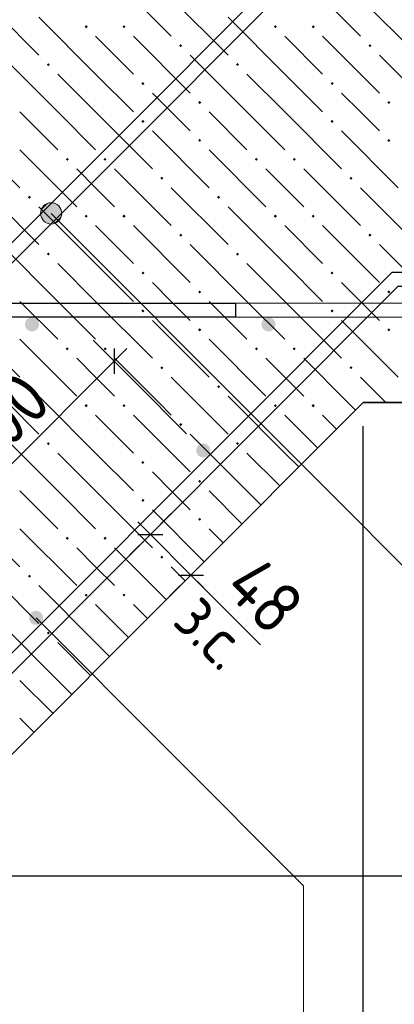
# Model space of a CAD drawing. Header units: millimetres. Extents: x 0 to 42000, y 0 to 29700.
# Tile 12 of 29: x 18365 to 19949, y 11032 to 15190. Entities that reach past the tile are written whole.
import ezdxf

# ---------------------------------------------------------------- set-up
doc = ezdxf.new("R2010")
doc.units = ezdxf.units.MM
for name, color, linetype, lineweight in [('Standard', 7, 'Continuous', 25), ('ЖБ Лента фундамента под плитной частью', 7, 'Continuous', 35), ('ЖБ Плита Фундамента верхний уровень', 7, 'Continuous', 35), ('Обрамление Г-обр.', 52, 'Continuous', 25), ('Обрамление П-обр. равн.', 52, 'Continuous', 25), ('Позиционная метка номер позиции', 7, 'Continuous', 13), ('Фоновоя арматура Х1', 52, 'Continuous', 25)]:
    doc.layers.add(name, color=color, linetype=linetype, lineweight=lineweight)
doc.layers.add('Размерная выноска', color=7, linetype='Continuous')
doc.styles.add('ISOCPEUR', font='txt')

msp = doc.modelspace()

# ---------------------------------------------------------------- hatches: boundary and pattern name
at = {"layer": 'ЖБ Лента фундамента под плитной частью', "linetype": 'Continuous', "lineweight": 18, "transparency": 33554687}
for points in [[(18639.4, 13560.1), (18645.9, 13566.6), (18652.4, 13560.1), (18645.9, 13553.6)], [(18799.4, 13560.1), (18805.9, 13566.6), (18812.4, 13560.1), (18805.9, 13553.6)], [(19439.4, 13560.1), (19445.9, 13566.6), (19452.4, 13560.1), (19445.9, 13553.6)], [(19599.4, 13560.1), (19605.9, 13566.6), (19612.4, 13560.1), (19605.9, 13553.6)], [(19039.4, 13480.1), (19045.9, 13486.6), (19052.4, 13480.1), (19045.9, 13473.6)], [(18479.4, 13400.1), (18485.9, 13406.6), (18492.4, 13400.1), (18485.9, 13393.6)], [(19279.4, 13400.1), (19285.9, 13406.6), (19292.4, 13400.1), (19285.9, 13393.6)], [(18879.4, 13320.1), (18885.9, 13326.6), (18892.4, 13320.1), (18885.9, 13313.6)], [(19119.4, 13240.1), (19125.9, 13246.6), (19132.4, 13240.1), (19125.9, 13233.6)], [(18879.4, 13160.1), (18885.9, 13166.6), (18892.4, 13160.1), (18885.9, 13153.6)], [(19119.4, 13080.1), (19125.9, 13086.6), (19132.4, 13080.1), (19125.9, 13073.6)], [(18559.4, 13000.1), (18565.9, 13006.6), (18572.4, 13000.1), (18565.9, 12993.6)], [(18719.4, 13000.1), (18725.9, 13006.6), (18732.4, 13000.1), (18725.9, 12993.6)], [(18959.4, 12920.1), (18965.9, 12926.6), (18972.4, 12920.1), (18965.9, 12913.6)], [(18399.4, 12840.1), (18405.9, 12846.6), (18412.4, 12840.1), (18405.9, 12833.6)], [(18639.4, 12760.1), (18645.9, 12766.6), (18652.4, 12760.1), (18645.9, 12753.6)], [(18799.4, 12760.1), (18805.9, 12766.6), (18812.4, 12760.1), (18805.9, 12753.6)], [(18479.4, 12600.1), (18485.9, 12606.6), (18492.4, 12600.1), (18485.9, 12593.6)]]:
    msp.add_hatch(color=7, dxfattribs=at).paths.add_polyline_path(points, flags=16)
at = {"layer": 'ЖБ Плита Фундамента верхний уровень', "linetype": 'Continuous', "lineweight": 18, "transparency": 33554687}
for points in [[(18639.4, 15160.1), (18645.9, 15166.6), (18652.4, 15160.1), (18645.9, 15153.6)], [(18799.4, 15160.1), (18805.9, 15166.6), (18812.4, 15160.1), (18805.9, 15153.6)], [(19439.4, 15160.1), (19445.9, 15166.6), (19452.4, 15160.1), (19445.9, 15153.6)], [(19599.4, 15160.1), (19605.9, 15166.6), (19612.4, 15160.1), (19605.9, 15153.6)], [(19039.4, 15080.1), (19045.9, 15086.6), (19052.4, 15080.1), (19045.9, 15073.6)], [(19839.4, 15080.1), (19845.9, 15086.6), (19852.4, 15080.1), (19845.9, 15073.6)], [(18479.4, 15000.1), (18485.9, 15006.6), (18492.4, 15000.1), (18485.9, 14993.6)], [(19279.4, 15000.1), (19285.9, 15006.6), (19292.4, 15000.1), (19285.9, 14993.6)], [(18879.4, 14920.1), (18885.9, 14926.6), (18892.4, 14920.1), (18885.9, 14913.6)], [(19679.4, 14920.1), (19685.9, 14926.6), (19692.4, 14920.1), (19685.9, 14913.6)], [(19119.4, 14840.1), (19125.9, 14846.6), (19132.4, 14840.1), (19125.9, 14833.6)], [(19919.4, 14840.1), (19925.9, 14846.6), (19932.4, 14840.1), (19925.9, 14833.6)], [(18879.4, 14760.1), (18885.9, 14766.6), (18892.4, 14760.1), (18885.9, 14753.6)], [(19679.4, 14760.1), (19685.9, 14766.6), (19692.4, 14760.1), (19685.9, 14753.6)], [(19119.4, 14680.1), (19125.9, 14686.6), (19132.4, 14680.1), (19125.9, 14673.6)], [(19919.4, 14680.1), (19925.9, 14686.6), (19932.4, 14680.1), (19925.9, 14673.6)], [(18559.4, 14600.1), (18565.9, 14606.6), (18572.4, 14600.1), (18565.9, 14593.6)], [(18719.4, 14600.1), (18725.9, 14606.6), (18732.4, 14600.1), (18725.9, 14593.6)], [(19359.4, 14600.1), (19365.9, 14606.6), (19372.4, 14600.1), (19365.9, 14593.6)], [(19519.4, 14600.1), (19525.9, 14606.6), (19532.4, 14600.1), (19525.9, 14593.6)], [(18959.4, 14520.1), (18965.9, 14526.6), (18972.4, 14520.1), (18965.9, 14513.6)], [(19759.4, 14520.1), (19765.9, 14526.6), (19772.4, 14520.1), (19765.9, 14513.6)], [(18399.4, 14440.1), (18405.9, 14446.6), (18412.4, 14440.1), (18405.9, 14433.6)], [(19199.4, 14440.1), (19205.9, 14446.6), (19212.4, 14440.1), (19205.9, 14433.6)], [(18639.4, 14360.1), (18645.9, 14366.6), (18652.4, 14360.1), (18645.9, 14353.6)], [(18799.4, 14360.1), (18805.9, 14366.6), (18812.4, 14360.1), (18805.9, 14353.6)], [(19439.4, 14360.1), (19445.9, 14366.6), (19452.4, 14360.1), (19445.9, 14353.6)], [(19599.4, 14360.1), (19605.9, 14366.6), (19612.4, 14360.1), (19605.9, 14353.6)], [(19039.4, 14280.1), (19045.9, 14286.6), (19052.4, 14280.1), (19045.9, 14273.6)], [(19839.4, 14280.1), (19845.9, 14286.6), (19852.4, 14280.1), (19845.9, 14273.6)], [(18479.4, 14200.1), (18485.9, 14206.6), (18492.4, 14200.1), (18485.9, 14193.6)], [(19279.4, 14200.1), (19285.9, 14206.6), (19292.4, 14200.1), (19285.9, 14193.6)], [(18879.4, 14120.1), (18885.9, 14126.6), (18892.4, 14120.1), (18885.9, 14113.6)], [(19679.4, 14120.1), (19685.9, 14126.6), (19692.4, 14120.1), (19685.9, 14113.6)], [(19119.4, 14040.1), (19125.9, 14046.6), (19132.4, 14040.1), (19125.9, 14033.6)], [(19919.4, 14040.1), (19925.9, 14046.6), (19932.4, 14040.1), (19925.9, 14033.6)], [(18879.4, 13960.1), (18885.9, 13966.6), (18892.4, 13960.1), (18885.9, 13953.6)], [(19679.4, 13960.1), (19685.9, 13966.6), (19692.4, 13960.1), (19685.9, 13953.6)], [(19119.4, 13880.1), (19125.9, 13886.6), (19132.4, 13880.1), (19125.9, 13873.6)], [(19919.4, 13880.1), (19925.9, 13886.6), (19932.4, 13880.1), (19925.9, 13873.6)], [(18559.4, 13800.1), (18565.9, 13806.6), (18572.4, 13800.1), (18565.9, 13793.6)], [(18719.4, 13800.1), (18725.9, 13806.6), (18732.4, 13800.1), (18725.9, 13793.6)], [(19359.4, 13800.1), (19365.9, 13806.6), (19372.4, 13800.1), (19365.9, 13793.6)], [(19519.4, 13800.1), (19525.9, 13806.6), (19532.4, 13800.1), (19525.9, 13793.6)], [(18959.4, 13720.1), (18965.9, 13726.6), (18972.4, 13720.1), (18965.9, 13713.6)], [(19759.4, 13720.1), (19765.9, 13726.6), (19772.4, 13720.1), (19765.9, 13713.6)], [(18399.4, 13640.1), (18405.9, 13646.6), (18412.4, 13640.1), (18405.9, 13633.6)], [(19199.4, 13640.1), (19205.9, 13646.6), (19212.4, 13640.1), (19205.9, 13633.6)]]:
    msp.add_hatch(color=7, dxfattribs=at).paths.add_polyline_path(points, flags=16)
at = {"layer": 'Обрамление Г-обр.', "linetype": 'Continuous', "lineweight": 25, "transparency": 33554687}
for points in [[(19171.2, 13371), (19168.9, 13382.5), (19162.4, 13392.2), (19152.7, 13398.7), (19141.2, 13401), (19129.7, 13398.7), (19120, 13392.2), (19113.5, 13382.5), (19111.2, 13371), (19113.5, 13359.5), (19120, 13349.8), (19129.7, 13343.3), (19141.2, 13341), (19152.7, 13343.3), (19162.4, 13349.8), (19168.9, 13359.5)], [(19171.2, 13371), (19168.9, 13382.5), (19162.4, 13392.2), (19152.7, 13398.7), (19141.2, 13401), (19129.7, 13398.7), (19120, 13392.2), (19113.5, 13382.5), (19111.2, 13371), (19113.5, 13359.5), (19120, 13349.8), (19129.7, 13343.3), (19141.2, 13341), (19152.7, 13343.3), (19162.4, 13349.8), (19168.9, 13359.5)], [(18464.1, 12663.9), (18461.8, 12675.4), (18455.3, 12685.1), (18445.6, 12691.6), (18434.1, 12693.9), (18422.6, 12691.6), (18412.9, 12685.1), (18406.4, 12675.4), (18404.1, 12663.9), (18406.4, 12652.4), (18412.9, 12642.7), (18422.6, 12636.2), (18434.1, 12633.9), (18445.6, 12636.2), (18455.3, 12642.7), (18461.8, 12652.4)], [(18464.1, 12663.9), (18461.8, 12675.4), (18455.3, 12685.1), (18445.6, 12691.6), (18434.1, 12693.9), (18422.6, 12691.6), (18412.9, 12685.1), (18406.4, 12675.4), (18404.1, 12663.9), (18406.4, 12652.4), (18412.9, 12642.7), (18422.6, 12636.2), (18434.1, 12633.9), (18445.6, 12636.2), (18455.3, 12642.7), (18461.8, 12652.4)]]:
    msp.add_hatch(color=7, dxfattribs=at).paths.add_polyline_path(points)
at = {"layer": 'Позиционная метка номер позиции', "linetype": 'Continuous', "lineweight": 13, "transparency": 33554687}
for points in [[(18454.6, 14383.4), (18486.5, 14415.2), (18466.1, 14403.8)], [(18486.5, 14415.2), (18454.6, 14383.4), (18454.6, 14360.5)], [(18486.5, 14415.2), (18454.6, 14360.5), (18509.4, 14415.2)], [(18509.4, 14415.2), (18454.6, 14360.5), (18466.1, 14340.1)], [(18509.4, 14415.2), (18466.1, 14340.1), (18529.7, 14403.8)], [(18529.7, 14403.8), (18466.1, 14340.1), (18486.5, 14328.7)], [(18529.7, 14403.8), (18486.5, 14328.7), (18541.2, 14383.4)], [(18541.2, 14383.4), (18486.5, 14328.7), (18509.4, 14328.7)], [(18541.2, 14383.4), (18509.4, 14328.7), (18541.2, 14360.5)], [(18541.2, 14360.5), (18509.4, 14328.7), (18529.7, 14340.1)]]:
    msp.add_hatch(color=7, dxfattribs=at).paths.add_polyline_path(points)
at = {"layer": 'Фоновоя арматура Х1', "linetype": 'Continuous', "lineweight": 18, "transparency": 33554687}
for points in [[(18446.8, 13903), (18444.5, 13914.5), (18438, 13924.2), (18428.2, 13930.7), (18416.8, 13933), (18405.3, 13930.7), (18395.6, 13924.2), (18389.1, 13914.5), (18386.8, 13903), (18389.1, 13891.5), (18395.6, 13881.8), (18405.3, 13875.3), (18416.8, 13873), (18428.2, 13875.3), (18438, 13881.8), (18444.5, 13891.5)], [(19446.8, 13903), (19444.5, 13914.5), (19438, 13924.2), (19428.2, 13930.7), (19416.8, 13933), (19405.3, 13930.7), (19395.6, 13924.2), (19389.1, 13914.5), (19386.8, 13903), (19389.1, 13891.5), (19395.6, 13881.8), (19405.3, 13875.3), (19416.8, 13873), (19428.2, 13875.3), (19438, 13881.8), (19444.5, 13891.5)]]:
    msp.add_hatch(color=7, dxfattribs=at).paths.add_polyline_path(points)

# ---------------------------------------------------------------- linework, layer by layer
at = {"layer": 'Standard', "color": 251, "linetype": 'Continuous', "lineweight": -3, "true_color": 0x656565, "transparency": 33554687}
for p, q in [((18764.4, 13747.8), (18676, 13836.2)), ((18764.4, 13747.8), (18852.8, 13659.4)), ((19816.8, 10340), (19816.8, 13473)), ((18917.3, 13016.4), (19005.7, 13104.8)), ((18917.3, 13016.4), (18828.9, 12928.1)), ((19088.8, 12845), (19177.1, 12933.4)), ((19088.8, 12845), (19000.4, 12756.6)), ((23638, 11573), (17916.8, 11573))]:
    msp.add_line(p, q, dxfattribs=at)
at = {"layer": 'Standard', "color": 7, "linetype": 'Continuous', "lineweight": 25, "transparency": 33554687}
for p, q in [((18764.4, 13800.9), (18764.4, 13694.8)), ((18864.3, 13016.4), (18970.4, 13016.4)), ((19035.7, 12845), (19141.8, 12845))]:
    msp.add_line(p, q, dxfattribs=at)
at = {"layer": 'Standard', "color": 7, "linetype": 'Continuous', "lineweight": -3, "transparency": 33554687}
for p, q in [((18764.4, 13747.8), (18817.4, 13800.9)), ((18917.3, 13016.4), (18864.3, 13069.5)), ((18917.3, 13016.4), (19088.8, 12845)), ((19088.8, 12845), (19141.8, 12792))]:
    msp.add_line(p, q, dxfattribs=at)
msp.add_lwpolyline([(18764.4, 13747.8), (18325.4, 13308.9), (18325.4, 13308.9), (18057.3, 13040.7)], dxfattribs=at)
at = {"layer": 'Standard', "color": 251, "linetype": 'Continuous', "lineweight": -3, "true_color": 0x656565, "transparency": 33554687}
msp.add_lwpolyline([(18764.4, 13747.8), (18851.5, 13660.7), (18851.5, 13660.7), (19070.5, 13441.7)], dxfattribs=at)
at = {"layer": 'ЖБ Лента фундамента под плитной частью', "color": 7, "linetype": 'Continuous', "lineweight": 35, "transparency": 33554687}
msp.add_line((17816.8, 11573), (19816.8, 13573), dxfattribs=at)
at = {"layer": 'ЖБ Лента фундамента под плитной частью', "color": 254, "linetype": 'Continuous', "lineweight": 18, "transparency": 33554687}
for p, q in [((18313, 13573), (18445.9, 13440.1)), ((18685.9, 13360.1), (18473, 13573)), ((18953, 13573), (19005.9, 13520.1)), ((19113, 13573), (19245.9, 13440.1)), ((19485.9, 13360.1), (19273, 13573)), ((19753, 13573), (19784.9, 13541.1)), ((18685.9, 13520.1), (18845.9, 13360.1)), ((18845.9, 13520.1), (19085.9, 13280.1)), ((19485.9, 13520.1), (19624.9, 13381.1)), ((19645.9, 13520.1), (19704.9, 13461.1)), ((18525.9, 13200.1), (18285.9, 13440.1)), ((19325.9, 13200.1), (19085.9, 13440.1)), ((18525.9, 13360.1), (18685.9, 13200.1)), ((18685.9, 13360.1), (18845.9, 13200.1)), ((19325.9, 13360.1), (19464.9, 13221.1)), ((19485.9, 13360.1), (19544.9, 13301.1)), ((19005.9, 13200.1), (18925.9, 13280.1)), ((18365.9, 13200.1), (18525.9, 13040.1)), ((18525.9, 13200.1), (18685.9, 13040.1)), ((18685.9, 13200.1), (18925.9, 12960.1)), ((19085.9, 13120.1), (19005.9, 13200.1)), ((19165.9, 13200.1), (19304.9, 13061.1)), ((19325.9, 13200.1), (19384.9, 13141.1)), ((18125.9, 13120.1), (18365.9, 12880.1)), ((18925.9, 13120.1), (19144.9, 12901.1)), ((18365.9, 13040.1), (18605.9, 12800.1)), ((19165.9, 13040.1), (19224.9, 12981.1)), ((18685.9, 12880.1), (18605.9, 12960.1)), ((18765.9, 12960.1), (18984.9, 12741.1)), ((18205.9, 12880.1), (18445.9, 12640.1)), ((18765.9, 12800.1), (18685.9, 12880.1)), ((19005.9, 12880.1), (19064.9, 12821.1)), ((18685.9, 12560.1), (18445.9, 12800.1)), ((18685.9, 12720.1), (18824.9, 12581.1)), ((18845.9, 12720.1), (18904.9, 12661.1)), ((18525.9, 12400.1), (18285.9, 12640.1)), ((18525.9, 12560.1), (18664.9, 12421.1)), ((18685.9, 12560.1), (18744.9, 12501.1)), ((18365.9, 12400.1), (18504.9, 12261.1)), ((18525.9, 12400.1), (18584.9, 12341.1)), ((18365.9, 12240.1), (18424.9, 12181.1))]:
    msp.add_line(p, q, dxfattribs=at)
at = {"layer": 'ЖБ Плита Фундамента верхний уровень', "color": 254, "linetype": 'Continuous', "lineweight": 18, "transparency": 33554687}
for p, q in [((18765.9, 15360.1), (19005.9, 15120.1)), ((19565.9, 15360.1), (19805.9, 15120.1)), ((18205.9, 15280.1), (18445.9, 15040.1)), ((19005.9, 15280.1), (19245.9, 15040.1)), ((19805.9, 15280.1), (20045.9, 15040.1)), ((18685.9, 14960.1), (18445.9, 15200.1)), ((19485.9, 14960.1), (19245.9, 15200.1)), ((18685.9, 15120.1), (18845.9, 14960.1)), ((18845.9, 15120.1), (19085.9, 14880.1)), ((19485.9, 15120.1), (19645.9, 14960.1)), ((19645.9, 15120.1), (19885.9, 14880.1)), ((18525.9, 14800.1), (18285.9, 15040.1)), ((19325.9, 14800.1), (19085.9, 15040.1)), ((20125.9, 14800.1), (19885.9, 15040.1)), ((18525.9, 14960.1), (18685.9, 14800.1)), ((18685.9, 14960.1), (18845.9, 14800.1)), ((19325.9, 14960.1), (19485.9, 14800.1)), ((19485.9, 14960.1), (19645.9, 14800.1)), ((19005.9, 14800.1), (18925.9, 14880.1)), ((19805.9, 14800.1), (19725.9, 14880.1)), ((18365.9, 14800.1), (18525.9, 14640.1)), ((18525.9, 14800.1), (18685.9, 14640.1)), ((18685.9, 14800.1), (18925.9, 14560.1)), ((19085.9, 14720.1), (19005.9, 14800.1)), ((19165.9, 14800.1), (19325.9, 14640.1)), ((19325.9, 14800.1), (19485.9, 14640.1)), ((19485.9, 14800.1), (19725.9, 14560.1)), ((19885.9, 14720.1), (19805.9, 14800.1)), ((18125.9, 14720.1), (18365.9, 14480.1)), ((18925.9, 14720.1), (19165.9, 14480.1)), ((19725.9, 14720.1), (19965.9, 14480.1)), ((18365.9, 14640.1), (18605.9, 14400.1)), ((19165.9, 14640.1), (19405.9, 14400.1)), ((18685.9, 14480.1), (18605.9, 14560.1)), ((18765.9, 14560.1), (19005.9, 14320.1)), ((19485.9, 14480.1), (19405.9, 14560.1)), ((19565.9, 14560.1), (19805.9, 14320.1)), ((18205.9, 14480.1), (18445.9, 14240.1)), ((18765.9, 14400.1), (18685.9, 14480.1)), ((19005.9, 14480.1), (19245.9, 14240.1)), ((19565.9, 14400.1), (19485.9, 14480.1)), ((19805.9, 14480.1), (20045.9, 14240.1)), ((18685.9, 14160.1), (18445.9, 14400.1)), ((19485.9, 14160.1), (19245.9, 14400.1)), ((18685.9, 14320.1), (18845.9, 14160.1)), ((18845.9, 14320.1), (19085.9, 14080.1)), ((19485.9, 14320.1), (19645.9, 14160.1)), ((19645.9, 14320.1), (19885.9, 14080.1)), ((18525.9, 14000.1), (18285.9, 14240.1)), ((19325.9, 14000.1), (19085.9, 14240.1)), ((20125.9, 14000.1), (19885.9, 14240.1)), ((18525.9, 14160.1), (18685.9, 14000.1)), ((18685.9, 14160.1), (18845.9, 14000.1)), ((19325.9, 14160.1), (19485.9, 14000.1)), ((19485.9, 14160.1), (19645.9, 14000.1)), ((19005.9, 14000.1), (18925.9, 14080.1)), ((19805.9, 14000.1), (19725.9, 14080.1)), ((18365.9, 14000.1), (18525.9, 13840.1)), ((18525.9, 14000.1), (18685.9, 13840.1)), ((18685.9, 14000.1), (18925.9, 13760.1)), ((19085.9, 13920.1), (19005.9, 14000.1)), ((19165.9, 14000.1), (19325.9, 13840.1)), ((19325.9, 14000.1), (19485.9, 13840.1)), ((19485.9, 14000.1), (19725.9, 13760.1)), ((19885.9, 13920.1), (19805.9, 14000.1)), ((18125.9, 13920.1), (18365.9, 13680.1)), ((18925.9, 13920.1), (19165.9, 13680.1)), ((19725.9, 13920.1), (19965.9, 13680.1)), ((18365.9, 13840.1), (18605.9, 13600.1)), ((19165.9, 13840.1), (19405.9, 13600.1)), ((18685.9, 13680.1), (18605.9, 13760.1)), ((18765.9, 13760.1), (18953, 13573)), ((19485.9, 13680.1), (19405.9, 13760.1)), ((19565.9, 13760.1), (19753, 13573)), ((18765.9, 13600.1), (18685.9, 13680.1)), ((19005.9, 13680.1), (19113, 13573)), ((19565.9, 13600.1), (19485.9, 13680.1)), ((19805.9, 13680.1), (19913, 13573)), ((18473, 13573), (18445.9, 13600.1)), ((19273, 13573), (19245.9, 13600.1))]:
    msp.add_line(p, q, dxfattribs=at)
at = {"layer": 'ЖБ Плита Фундамента верхний уровень', "color": 7, "linetype": 'Continuous', "lineweight": 35, "transparency": 33554687}
msp.add_line((19816.8, 13573), (22532.7, 13573), dxfattribs=at)
at = {"layer": 'Обрамление Г-обр.', "color": 38, "linetype": 'Continuous', "lineweight": 25, "true_color": 0x5f1e0f, "transparency": 33554687}
for points in [[(22515.2, 15358.4), (19526.8, 15358.4), (17021.4, 12853), (11612.1, 12853), (9106.7, 15358.4), (6118.4, 15358.4), (6118.4, 15418.4), (9131.5, 15418.4), (11637, 12913), (16996.5, 12913), (19501.9, 15418.4), (22515.2, 15418.4), (22515.2, 15358.4)], [(22515.2, 15358.4), (19526.8, 15358.4), (17021.4, 12853), (11612.1, 12853), (9106.7, 15358.4), (6118.4, 15358.4), (6118.4, 15418.4), (9131.5, 15418.4), (11637, 12913), (16996.5, 12913), (19501.9, 15418.4), (22515.2, 15418.4), (22515.2, 15358.4)], [(22562.7, 14063.4), (19964.3, 14063.4), (17733.9, 11833), (10899.6, 11833), (8669.2, 14063.4), (5680.9, 14063.4), (5680.9, 14123.4), (8694, 14123.4), (10924.4, 11893), (17709, 11893), (19939.4, 14123.4), (22562.7, 14123.4), (22562.7, 14063.4)], [(22562.7, 14063.4), (19964.3, 14063.4), (17733.9, 11833), (10899.6, 11833), (8669.2, 14063.4), (5680.9, 14063.4), (5680.9, 14123.4), (8694, 14123.4), (10924.4, 11893), (17709, 11893), (19939.4, 14123.4), (22562.7, 14123.4), (22562.7, 14063.4)]]:
    msp.add_lwpolyline(points, dxfattribs=at)
at = {"layer": 'Обрамление П-обр. равн.', "color": 38, "linetype": 'Continuous', "lineweight": 25, "true_color": 0x5f1e0f, "transparency": 33554687}
msp.add_lwpolyline([(19276.8, 15368), (16276.8, 15368), (16276.8, 13993), (19276.8, 13993), (19276.8, 13933), (16216.8, 13933), (16216.8, 15428), (19276.8, 15428), (19276.8, 15368)], dxfattribs=at)
msp.add_lwpolyline([(19276.8, 15368), (16276.8, 15368), (16276.8, 13993), (19276.8, 13993), (19276.8, 13933), (16216.8, 13933), (16216.8, 15428), (19276.8, 15428), (19276.8, 15368)], dxfattribs=at)
at = {"layer": 'Позиционная метка номер позиции', "color": 7, "linetype": 'Continuous', "lineweight": 13, "transparency": 33554687}
for p, q in [((18466.1, 14403.8), (18466.1, 14403.8)), ((18529.7, 14403.8), (18529.7, 14403.8)), ((18466.1, 14340.1), (18466.1, 14340.1)), ((18529.7, 14340.1), (18529.7, 14340.1))]:
    msp.add_line(p, q, dxfattribs=at)
for points in [[(18497.9, 14372), (20301, 12568.8), (22646, 12568.8)], [(18434.1, 12663.9), (19565.5, 11532.5), (19565.5, 9595.5), (21950.5, 9595.5)]]:
    msp.add_lwpolyline(points, dxfattribs=at)
msp.add_circle((18497.9, 14372), 45, dxfattribs=at)
at = {"layer": 'Размерная выноска', "color": 7, "linetype": 'Continuous', "lineweight": -3, "transparency": 33554687}
msp.add_line((19088.8, 12845), (19383.8, 12550), dxfattribs=at)
at = {"layer": 'Фоновоя арматура Х1', "color": 251, "linetype": 'Continuous', "lineweight": 18, "true_color": 0x656565, "transparency": 33554687}
msp.add_lwpolyline([(22562.7, 13933), (16216.8, 13933), (16216.8, 13993), (22562.7, 13993), (22562.7, 13933)], dxfattribs=at)
msp.add_lwpolyline([(22562.7, 13933), (16216.8, 13933), (16216.8, 13993), (22562.7, 13993), (22562.7, 13933)], dxfattribs=at)

# ---------------------------------------------------------------- texts
at = {"layer": 'Standard', "color": 7, "linetype": 'Continuous', "lineweight": 25, "transparency": 33554687, "char_height": 220, "attachment_point": 7, "style": 'ISOCPEUR'}
for s, insert, width, rotation in [('\\W0.91;200', (18219.9, 13274.1), 561.99, 45.0003), ('\\W0.88;48', (19220.1, 12784.3), 426.793, 315)]:
    msp.add_mtext(s, dxfattribs=dict(at, insert=insert, width=width, rotation=rotation))
at = {"layer": 'Standard', "color": 7, "linetype": 'Continuous', "lineweight": 18, "transparency": 33554687, "insert": (19004.5, 12642.6), "char_height": 200, "width": 459.95, "attachment_point": 7, "rotation": 315, "style": 'ISOCPEUR'}
msp.add_mtext('\\W0.90;з.с.', dxfattribs=at)

doc.saveas('drawing.dxf')
